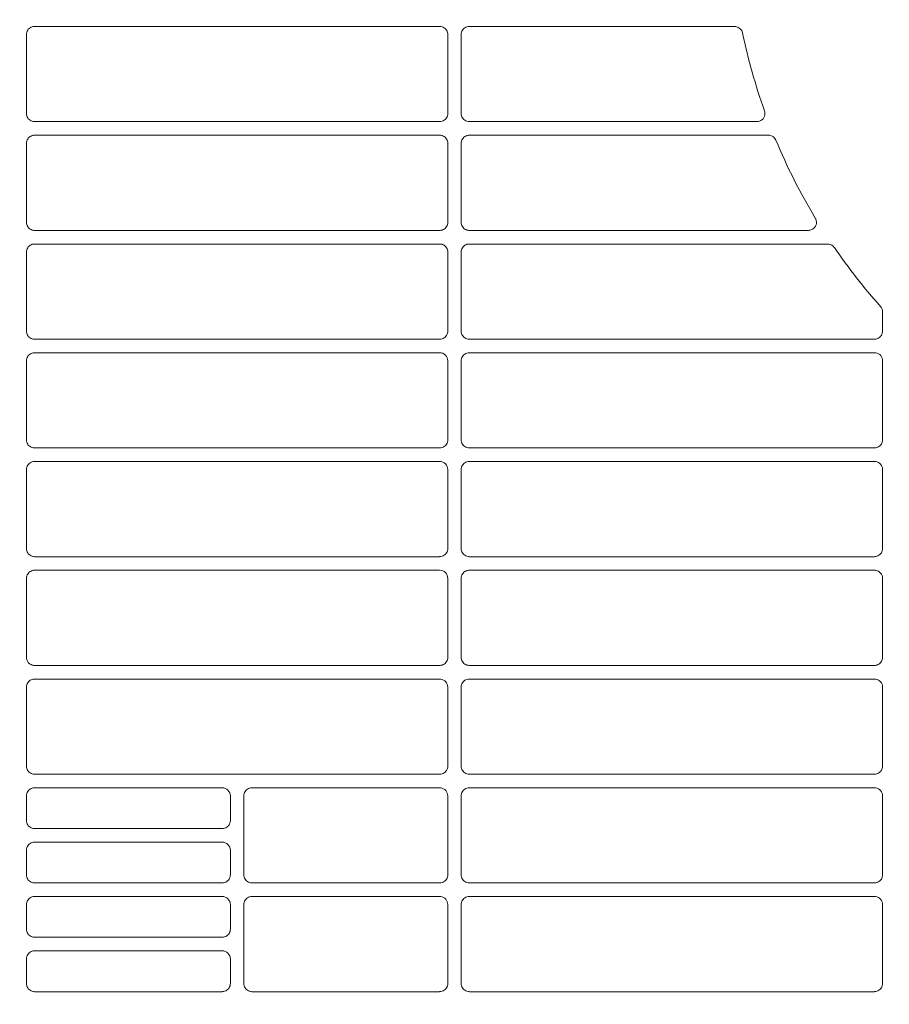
# Model space of a CAD drawing. Header units: millimetres. Extents: x -3034 to 546681, y -100001 to 133386.
# Tile 130 of 173: x 101760 to 101920, y -18222 to -18041. Entities that reach past the tile are written whole.
import ezdxf

# ---------------------------------------------------------------- set-up
doc = ezdxf.new("R2010")
doc.units = ezdxf.units.MM
doc.linetypes.add('ACAD_ISO03W100', pattern=[150, 60, -90])
doc.layers.get('Defpoints').update_dxf_attribs({"color": 252})
for name, color, linetype in [('___INST__AR_podstawy', 3, 'Continuous'), ('DETAIL', 5, 'Continuous'), ('ELEK CIENKIE', 80, 'Continuous'), ('ELEK ODGROMÓWKA', 214, 'Continuous')]:
    doc.layers.add(name, color=color, linetype=linetype)
doc.layers.add('I_WYMIARY', color=6, linetype='Continuous', lineweight=18)
doc.styles.add('DETALE1_100', font='arial.ttf', dxfattribs={"width": 0.6, "height": 200})
doc.dimstyles.new('Detale 1_100', dxfattribs={"dimscale": 0.12, "dimtxt": 250, "dimasz": 20, "dimexe": 50, "dimexo": 0, "dimgap": 30, "dimtad": 1, "dimdec": 1, "dimlfac": 0.1, "dimzin": 9, "dimdsep": 46, "dimtxsty": 'DETALE1_100', "dimblk1": 'DIM_KRESKA_', "dimblk2": 'DIM_KRESKA_', "dimsah": 1, "dimcen": 0, "dimse1": 1, "dimse2": 1, "dimclrd": 256, "dimclre": 256, "dimclrt": 256, "dimadec": 0, "dimazin": 0, "dimtfac": 0.01, "dimtdec": 1, "dimtix": 1, "dimtofl": 0, "dimtmove": 0, "dimatfit": 3, "dimfxl": 1, "dimtolj": 1, "dimtzin": 12, "dimlwd": -1, "dimarcsym": 0})

# ---------------------------------------------------------------- blocks, each defined once
blk = doc.blocks.new('iglice')
at = {"layer": 'ELEK CIENKIE', "color": 80, "linetype": 'ACAD_ISO03W100', "ltscale": 3}
blk.add_circle((-5706.4, 7322.5), 4350, dxfattribs=at)
blk = doc.blocks.new('wentDACH')
at = {"layer": 'DETAIL', "color": 8, "linetype": 'Continuous', "lineweight": 9}
for p, q in [((-84273.47, 25357.56), (-84273.42, 25357.77)), ((-84273.42, 25357.77), (-84273.35, 25357.97)), ((-84273.35, 25357.97), (-84273.25, 25358.15)), ((-84273.25, 25358.15), (-84273.13, 25358.32)), ((-84273.13, 25358.32), (-84272.98, 25358.47)), ((-84272.98, 25358.47), (-84272.81, 25358.6)), ((-84272.81, 25358.6), (-84272.62, 25358.7)), ((-84272.62, 25358.7), (-84272.43, 25358.78)), ((-84272.43, 25358.78), (-84272.22, 25358.82)), ((-84197.45, 25358.84), (-84271.99, 25358.84)), ((-84197.22, 25358.82), (-84197.01, 25358.78)), ((-84197.01, 25358.78), (-84196.82, 25358.7)), ((-84196.82, 25358.7), (-84196.63, 25358.6)), ((-84196.63, 25358.6), (-84196.46, 25358.47)), ((-84196.46, 25358.47), (-84196.32, 25358.32)), ((-84196.32, 25358.32), (-84196.19, 25358.15)), ((-84196.19, 25358.15), (-84196.09, 25357.96)), ((-84196.09, 25357.96), (-84196.02, 25357.76)), ((-84196.02, 25357.76), (-84195.97, 25357.56)), ((-84193.47, 25357.56), (-84193.42, 25357.77)), ((-84193.42, 25357.77), (-84193.35, 25357.97)), ((-84193.35, 25357.97), (-84193.25, 25358.15)), ((-84193.25, 25358.15), (-84193.13, 25358.32)), ((-84193.13, 25358.32), (-84192.98, 25358.47)), ((-84192.98, 25358.47), (-84192.81, 25358.6)), ((-84192.81, 25358.6), (-84192.63, 25358.7)), ((-84192.63, 25358.7), (-84192.43, 25358.78)), ((-84192.43, 25358.78), (-84192.22, 25358.82)), ((-84143.19, 25358.84), (-84191.99, 25358.84)), ((-84273.48, 25357.35), (-84273.47, 25357.56)), ((-84273.48, 25357.35), (-84273.48, 25342.83)), ((-84195.97, 25357.56), (-84195.96, 25357.35)), ((-84195.96, 25342.84), (-84195.96, 25357.35)), ((-84193.48, 25357.35), (-84193.47, 25357.56)), ((-84193.48, 25357.35), (-84193.48, 25342.83)), ((-84137.69, 25343.35), (-84137.62, 25343.1)), ((-84273.47, 25342.62), (-84273.48, 25342.83)), ((-84273.42, 25342.42), (-84273.47, 25342.62)), ((-84273.35, 25342.22), (-84273.42, 25342.42)), ((-84273.25, 25342.03), (-84273.35, 25342.22)), ((-84273.13, 25341.86), (-84273.25, 25342.03)), ((-84272.98, 25341.71), (-84273.13, 25341.86)), ((-84272.81, 25341.59), (-84272.98, 25341.71)), ((-84272.63, 25341.48), (-84272.81, 25341.59)), ((-84272.43, 25341.41), (-84272.63, 25341.48)), ((-84272.22, 25341.36), (-84272.43, 25341.41)), ((-84197.01, 25341.41), (-84197.22, 25341.36)), ((-84196.82, 25341.49), (-84197.01, 25341.41)), ((-84196.63, 25341.59), (-84196.82, 25341.49)), ((-84196.46, 25341.72), (-84196.63, 25341.59)), ((-84196.32, 25341.87), (-84196.46, 25341.72)), ((-84196.19, 25342.04), (-84196.32, 25341.87)), ((-84196.09, 25342.23), (-84196.19, 25342.04)), ((-84196.02, 25342.42), (-84196.09, 25342.23)), ((-84195.97, 25342.63), (-84196.02, 25342.42)), ((-84195.96, 25342.84), (-84195.97, 25342.63)), ((-84193.47, 25342.62), (-84193.48, 25342.83)), ((-84193.43, 25342.42), (-84193.47, 25342.62)), ((-84193.35, 25342.22), (-84193.43, 25342.42)), ((-84193.25, 25342.03), (-84193.35, 25342.22)), ((-84193.13, 25341.86), (-84193.25, 25342.03)), ((-84192.98, 25341.71), (-84193.13, 25341.86)), ((-84192.81, 25341.59), (-84192.98, 25341.71)), ((-84192.63, 25341.48), (-84192.81, 25341.59)), ((-84192.43, 25341.41), (-84192.63, 25341.48)), ((-84192.23, 25341.36), (-84192.43, 25341.41)), ((-84138.6, 25341.43), (-84138.86, 25341.36)), ((-84138.36, 25341.53), (-84138.6, 25341.43)), ((-84138.15, 25341.68), (-84138.36, 25341.53)), ((-84137.96, 25341.87), (-84138.15, 25341.68)), ((-84137.81, 25342.08), (-84137.96, 25341.87)), ((-84137.7, 25342.32), (-84137.81, 25342.08)), ((-84137.63, 25342.57), (-84137.7, 25342.32)), ((-84137.6, 25342.83), (-84137.63, 25342.57)), ((-84137.62, 25343.1), (-84137.6, 25342.83)), ((-84271.99, 25341.34), (-84197.45, 25341.34)), ((-84191.99, 25341.34), (-84139.1, 25341.34)), ((-84273.47, 25337.56), (-84273.42, 25337.77)), ((-84273.42, 25337.77), (-84273.35, 25337.97)), ((-84273.35, 25337.97), (-84273.25, 25338.15)), ((-84273.25, 25338.15), (-84273.13, 25338.32)), ((-84273.13, 25338.32), (-84272.98, 25338.47)), ((-84272.98, 25338.47), (-84272.81, 25338.6)), ((-84272.81, 25338.6), (-84272.62, 25338.7)), ((-84272.62, 25338.7), (-84272.43, 25338.78)), ((-84272.43, 25338.78), (-84272.22, 25338.83)), ((-84197.45, 25338.84), (-84271.99, 25338.84)), ((-84197.22, 25338.83), (-84197.02, 25338.78)), ((-84197.02, 25338.78), (-84196.82, 25338.7)), ((-84196.82, 25338.7), (-84196.63, 25338.6)), ((-84196.63, 25338.6), (-84196.46, 25338.47)), ((-84196.46, 25338.47), (-84196.32, 25338.32)), ((-84196.32, 25338.32), (-84196.19, 25338.15)), ((-84196.19, 25338.15), (-84196.09, 25337.96)), ((-84196.09, 25337.96), (-84196.02, 25337.76)), ((-84196.02, 25337.76), (-84195.97, 25337.56)), ((-84193.47, 25337.56), (-84193.42, 25337.77)), ((-84193.42, 25337.77), (-84193.35, 25337.97)), ((-84193.35, 25337.97), (-84193.25, 25338.15)), ((-84193.25, 25338.15), (-84193.13, 25338.32)), ((-84193.13, 25338.32), (-84192.98, 25338.47)), ((-84192.98, 25338.47), (-84192.81, 25338.6)), ((-84192.81, 25338.6), (-84192.63, 25338.7)), ((-84192.63, 25338.7), (-84192.43, 25338.78)), ((-84192.43, 25338.78), (-84192.22, 25338.83)), ((-84136.97, 25338.84), (-84191.99, 25338.84)), ((-84273.48, 25337.35), (-84273.47, 25337.56)), ((-84273.48, 25337.35), (-84273.48, 25322.83)), ((-84195.97, 25337.56), (-84195.96, 25337.35)), ((-84195.96, 25322.84), (-84195.96, 25337.35)), ((-84193.48, 25337.35), (-84193.47, 25337.56)), ((-84193.48, 25337.35), (-84193.48, 25322.83)), ((-84128.23, 25323.4), (-84128.15, 25323.15)), ((-84273.47, 25322.62), (-84273.48, 25322.83)), ((-84273.42, 25322.42), (-84273.47, 25322.62)), ((-84273.35, 25322.22), (-84273.42, 25322.42)), ((-84273.25, 25322.03), (-84273.35, 25322.22)), ((-84273.13, 25321.86), (-84273.25, 25322.03)), ((-84272.98, 25321.71), (-84273.13, 25321.86)), ((-84272.81, 25321.59), (-84272.98, 25321.71)), ((-84272.63, 25321.48), (-84272.81, 25321.59)), ((-84272.43, 25321.41), (-84272.63, 25321.48)), ((-84196.82, 25321.49), (-84197.01, 25321.41)), ((-84196.63, 25321.59), (-84196.82, 25321.49)), ((-84196.46, 25321.72), (-84196.63, 25321.59)), ((-84196.32, 25321.87), (-84196.46, 25321.72)), ((-84196.19, 25322.04), (-84196.32, 25321.87)), ((-84196.09, 25322.23), (-84196.19, 25322.04)), ((-84196.02, 25322.42), (-84196.09, 25322.23)), ((-84195.97, 25322.63), (-84196.02, 25322.42)), ((-84195.96, 25322.84), (-84195.97, 25322.63)), ((-84193.47, 25322.62), (-84193.48, 25322.83)), ((-84193.43, 25322.42), (-84193.47, 25322.62)), ((-84193.35, 25322.22), (-84193.43, 25322.42)), ((-84193.25, 25322.03), (-84193.35, 25322.22)), ((-84193.13, 25321.86), (-84193.25, 25322.03)), ((-84192.98, 25321.72), (-84193.13, 25321.86)), ((-84192.81, 25321.59), (-84192.98, 25321.72)), ((-84192.63, 25321.48), (-84192.81, 25321.59)), ((-84192.43, 25321.41), (-84192.63, 25321.48)), ((-84128.86, 25321.54), (-84129.11, 25321.43)), ((-84128.64, 25321.7), (-84128.86, 25321.54)), ((-84128.46, 25321.89), (-84128.64, 25321.7)), ((-84128.31, 25322.11), (-84128.46, 25321.89)), ((-84128.2, 25322.35), (-84128.31, 25322.11)), ((-84128.13, 25322.61), (-84128.2, 25322.35)), ((-84128.15, 25323.15), (-84128.12, 25322.88)), ((-84128.12, 25322.88), (-84128.13, 25322.61)), ((-84272.23, 25321.36), (-84272.43, 25321.41)), ((-84271.99, 25321.34), (-84197.45, 25321.34)), ((-84197.01, 25321.41), (-84197.22, 25321.36)), ((-84192.23, 25321.36), (-84192.43, 25321.41)), ((-84191.99, 25321.34), (-84129.61, 25321.34)), ((-84129.11, 25321.43), (-84129.37, 25321.36)), ((-84273.42, 25317.77), (-84273.35, 25317.97)), ((-84273.35, 25317.97), (-84273.25, 25318.15)), ((-84273.25, 25318.15), (-84273.13, 25318.32)), ((-84273.13, 25318.32), (-84272.98, 25318.47)), ((-84272.98, 25318.47), (-84272.81, 25318.6)), ((-84272.81, 25318.6), (-84272.62, 25318.7)), ((-84272.62, 25318.7), (-84272.43, 25318.78)), ((-84272.43, 25318.78), (-84272.22, 25318.83)), ((-84197.45, 25318.84), (-84271.99, 25318.84)), ((-84197.22, 25318.83), (-84197.02, 25318.78)), ((-84197.02, 25318.78), (-84196.82, 25318.7)), ((-84196.82, 25318.7), (-84196.63, 25318.6)), ((-84196.63, 25318.6), (-84196.46, 25318.47)), ((-84196.46, 25318.47), (-84196.32, 25318.32)), ((-84196.32, 25318.32), (-84196.19, 25318.15)), ((-84196.19, 25318.15), (-84196.09, 25317.96)), ((-84196.09, 25317.96), (-84196.02, 25317.76)), ((-84193.42, 25317.77), (-84193.35, 25317.97)), ((-84193.35, 25317.97), (-84193.25, 25318.15)), ((-84193.25, 25318.15), (-84193.13, 25318.32)), ((-84193.13, 25318.32), (-84192.98, 25318.47)), ((-84192.98, 25318.47), (-84192.81, 25318.6)), ((-84192.81, 25318.6), (-84192.63, 25318.7)), ((-84192.63, 25318.7), (-84192.43, 25318.78)), ((-84192.43, 25318.78), (-84192.22, 25318.83)), ((-84126.07, 25318.84), (-84191.99, 25318.84)), ((-84124.82, 25318.17), (-84124.84, 25318.19)), ((-84273.48, 25317.35), (-84273.47, 25317.56)), ((-84273.48, 25317.35), (-84273.48, 25302.83)), ((-84273.47, 25317.56), (-84273.42, 25317.77)), ((-84196.02, 25317.76), (-84195.97, 25317.56)), ((-84195.97, 25317.56), (-84195.96, 25317.35)), ((-84195.96, 25302.84), (-84195.96, 25317.35)), ((-84193.48, 25317.35), (-84193.47, 25317.56)), ((-84193.48, 25317.35), (-84193.48, 25302.83)), ((-84193.47, 25317.56), (-84193.42, 25317.77)), ((-84115.96, 25302.84), (-84115.96, 25306.35)), ((-84273.47, 25302.62), (-84273.48, 25302.83)), ((-84273.42, 25302.42), (-84273.47, 25302.62)), ((-84273.35, 25302.22), (-84273.42, 25302.42)), ((-84273.25, 25302.03), (-84273.35, 25302.22)), ((-84273.13, 25301.86), (-84273.25, 25302.03)), ((-84272.98, 25301.71), (-84273.13, 25301.86)), ((-84272.81, 25301.59), (-84272.98, 25301.71)), ((-84272.63, 25301.48), (-84272.81, 25301.59)), ((-84196.63, 25301.59), (-84196.82, 25301.49)), ((-84196.46, 25301.72), (-84196.63, 25301.59)), ((-84196.31, 25301.87), (-84196.46, 25301.72)), ((-84196.19, 25302.04), (-84196.31, 25301.87)), ((-84196.09, 25302.23), (-84196.19, 25302.04)), ((-84196.02, 25302.42), (-84196.09, 25302.23)), ((-84195.97, 25302.63), (-84196.02, 25302.42)), ((-84195.96, 25302.84), (-84195.97, 25302.63)), ((-84193.47, 25302.62), (-84193.48, 25302.83)), ((-84193.43, 25302.42), (-84193.47, 25302.62)), ((-84193.35, 25302.22), (-84193.43, 25302.42)), ((-84193.25, 25302.03), (-84193.35, 25302.22)), ((-84193.13, 25301.87), (-84193.25, 25302.03)), ((-84192.98, 25301.72), (-84193.13, 25301.87)), ((-84192.81, 25301.59), (-84192.98, 25301.72)), ((-84192.63, 25301.48), (-84192.81, 25301.59)), ((-84116.63, 25301.59), (-84116.82, 25301.49)), ((-84116.46, 25301.72), (-84116.63, 25301.59)), ((-84116.32, 25301.87), (-84116.46, 25301.72)), ((-84116.19, 25302.04), (-84116.32, 25301.87)), ((-84116.09, 25302.22), (-84116.19, 25302.04)), ((-84116.02, 25302.42), (-84116.09, 25302.22)), ((-84115.97, 25302.63), (-84116.02, 25302.42)), ((-84115.96, 25302.84), (-84115.97, 25302.63)), ((-84272.43, 25301.41), (-84272.63, 25301.48)), ((-84272.23, 25301.36), (-84272.43, 25301.41)), ((-84271.99, 25301.34), (-84197.45, 25301.34)), ((-84197.01, 25301.41), (-84197.22, 25301.36)), ((-84196.82, 25301.49), (-84197.01, 25301.41)), ((-84192.43, 25301.41), (-84192.63, 25301.48)), ((-84192.23, 25301.36), (-84192.43, 25301.41)), ((-84191.99, 25301.34), (-84117.45, 25301.34)), ((-84117.01, 25301.41), (-84117.22, 25301.36)), ((-84116.82, 25301.49), (-84117.01, 25301.41)), ((-84273.42, 25297.77), (-84273.35, 25297.97)), ((-84273.35, 25297.97), (-84273.25, 25298.15)), ((-84273.25, 25298.15), (-84273.13, 25298.32)), ((-84273.13, 25298.32), (-84272.98, 25298.47)), ((-84272.98, 25298.47), (-84272.81, 25298.6)), ((-84272.81, 25298.6), (-84272.62, 25298.7)), ((-84272.62, 25298.7), (-84272.43, 25298.78)), ((-84272.43, 25298.78), (-84272.22, 25298.83)), ((-84197.45, 25298.84), (-84271.99, 25298.84)), ((-84193.42, 25297.77), (-84193.35, 25297.97)), ((-84193.35, 25297.97), (-84193.25, 25298.15)), ((-84193.25, 25298.15), (-84193.13, 25298.32)), ((-84193.13, 25298.32), (-84192.98, 25298.47)), ((-84192.98, 25298.47), (-84192.81, 25298.6)), ((-84192.81, 25298.6), (-84192.62, 25298.7)), ((-84192.62, 25298.7), (-84192.43, 25298.78)), ((-84192.43, 25298.78), (-84192.22, 25298.83)), ((-84117.46, 25298.84), (-84191.99, 25298.84)), ((-84273.48, 25297.35), (-84273.47, 25297.56)), ((-84273.48, 25297.35), (-84273.48, 25282.83)), ((-84273.47, 25297.56), (-84273.42, 25297.77)), ((-84195.96, 25282.84), (-84195.96, 25297.35)), ((-84193.48, 25297.35), (-84193.47, 25297.56)), ((-84193.48, 25297.35), (-84193.48, 25282.83)), ((-84193.47, 25297.56), (-84193.42, 25297.77)), ((-84115.96, 25282.84), (-84115.96, 25297.35)), ((-84273.47, 25282.62), (-84273.48, 25282.83)), ((-84273.42, 25282.42), (-84273.47, 25282.62)), ((-84273.35, 25282.22), (-84273.42, 25282.42)), ((-84273.25, 25282.03), (-84273.35, 25282.22)), ((-84273.13, 25281.86), (-84273.25, 25282.03)), ((-84272.98, 25281.72), (-84273.13, 25281.86)), ((-84272.81, 25281.59), (-84272.98, 25281.72)), ((-84196.46, 25281.72), (-84196.63, 25281.59)), ((-84196.31, 25281.87), (-84196.46, 25281.72)), ((-84196.19, 25282.04), (-84196.31, 25281.87)), ((-84196.09, 25282.23), (-84196.19, 25282.04)), ((-84196.02, 25282.42), (-84196.09, 25282.23)), ((-84195.97, 25282.63), (-84196.02, 25282.42)), ((-84195.96, 25282.84), (-84195.97, 25282.63)), ((-84193.47, 25282.62), (-84193.48, 25282.83)), ((-84193.43, 25282.42), (-84193.47, 25282.62)), ((-84193.35, 25282.22), (-84193.43, 25282.42)), ((-84193.25, 25282.03), (-84193.35, 25282.22)), ((-84193.13, 25281.87), (-84193.25, 25282.03)), ((-84192.98, 25281.72), (-84193.13, 25281.87)), ((-84192.81, 25281.59), (-84192.98, 25281.72)), ((-84116.46, 25281.72), (-84116.63, 25281.59)), ((-84116.32, 25281.87), (-84116.46, 25281.72)), ((-84116.19, 25282.04), (-84116.32, 25281.87)), ((-84116.09, 25282.23), (-84116.19, 25282.04)), ((-84116.02, 25282.42), (-84116.09, 25282.23)), ((-84115.97, 25282.63), (-84116.02, 25282.42)), ((-84115.96, 25282.84), (-84115.97, 25282.63)), ((-84272.63, 25281.49), (-84272.81, 25281.59)), ((-84272.43, 25281.41), (-84272.63, 25281.49)), ((-84272.23, 25281.36), (-84272.43, 25281.41)), ((-84271.99, 25281.34), (-84197.45, 25281.34)), ((-84197.01, 25281.41), (-84197.22, 25281.36)), ((-84196.81, 25281.49), (-84197.01, 25281.41)), ((-84196.63, 25281.59), (-84196.81, 25281.49)), ((-84192.63, 25281.49), (-84192.81, 25281.59)), ((-84192.43, 25281.41), (-84192.63, 25281.49)), ((-84192.23, 25281.36), (-84192.43, 25281.41)), ((-84191.99, 25281.34), (-84117.45, 25281.34)), ((-84117.01, 25281.41), (-84117.22, 25281.36)), ((-84116.82, 25281.49), (-84117.01, 25281.41)), ((-84116.63, 25281.59), (-84116.82, 25281.49)), ((-84273.35, 25277.97), (-84273.25, 25278.15)), ((-84273.25, 25278.15), (-84273.12, 25278.32)), ((-84273.12, 25278.32), (-84272.98, 25278.47)), ((-84272.98, 25278.47), (-84272.81, 25278.6)), ((-84272.81, 25278.6), (-84272.62, 25278.7)), ((-84272.62, 25278.7), (-84272.43, 25278.78)), ((-84272.43, 25278.78), (-84272.22, 25278.83)), ((-84197.46, 25278.84), (-84271.99, 25278.84)), ((-84193.35, 25277.97), (-84193.25, 25278.15)), ((-84193.25, 25278.15), (-84193.13, 25278.32)), ((-84193.13, 25278.32), (-84192.98, 25278.47)), ((-84192.98, 25278.47), (-84192.81, 25278.6)), ((-84192.81, 25278.6), (-84192.62, 25278.7)), ((-84192.62, 25278.7), (-84192.43, 25278.78)), ((-84192.43, 25278.78), (-84192.22, 25278.83)), ((-84117.46, 25278.84), (-84191.99, 25278.84)), ((-84273.48, 25277.35), (-84273.47, 25277.56)), ((-84273.48, 25277.35), (-84273.48, 25262.83)), ((-84273.47, 25277.56), (-84273.42, 25277.77)), ((-84273.42, 25277.77), (-84273.35, 25277.97)), ((-84195.96, 25262.84), (-84195.96, 25277.35)), ((-84193.48, 25277.35), (-84193.47, 25277.56)), ((-84193.48, 25277.35), (-84193.48, 25262.83)), ((-84193.47, 25277.56), (-84193.42, 25277.77)), ((-84193.42, 25277.77), (-84193.35, 25277.97)), ((-84115.96, 25262.84), (-84115.96, 25277.35)), ((-84273.47, 25262.62), (-84273.48, 25262.83)), ((-84273.42, 25262.42), (-84273.47, 25262.62)), ((-84273.35, 25262.22), (-84273.42, 25262.42)), ((-84273.25, 25262.03), (-84273.35, 25262.22)), ((-84273.13, 25261.87), (-84273.25, 25262.03)), ((-84272.98, 25261.72), (-84273.13, 25261.87)), ((-84272.81, 25261.59), (-84272.98, 25261.72)), ((-84196.46, 25261.72), (-84196.63, 25261.59)), ((-84196.31, 25261.87), (-84196.46, 25261.72)), ((-84196.19, 25262.04), (-84196.31, 25261.87)), ((-84196.09, 25262.23), (-84196.19, 25262.04)), ((-84196.02, 25262.42), (-84196.09, 25262.23)), ((-84195.97, 25262.63), (-84196.02, 25262.42)), ((-84195.96, 25262.84), (-84195.97, 25262.63)), ((-84193.47, 25262.62), (-84193.48, 25262.83)), ((-84193.43, 25262.42), (-84193.47, 25262.62)), ((-84193.35, 25262.22), (-84193.43, 25262.42)), ((-84193.25, 25262.04), (-84193.35, 25262.22)), ((-84193.13, 25261.87), (-84193.25, 25262.04)), ((-84192.98, 25261.72), (-84193.13, 25261.87)), ((-84192.81, 25261.59), (-84192.98, 25261.72)), ((-84116.46, 25261.72), (-84116.63, 25261.59)), ((-84116.32, 25261.87), (-84116.46, 25261.72)), ((-84116.19, 25262.04), (-84116.32, 25261.87)), ((-84116.09, 25262.23), (-84116.19, 25262.04)), ((-84116.02, 25262.42), (-84116.09, 25262.23)), ((-84115.97, 25262.63), (-84116.02, 25262.42)), ((-84115.96, 25262.84), (-84115.97, 25262.63)), ((-84272.63, 25261.49), (-84272.81, 25261.59)), ((-84272.43, 25261.41), (-84272.63, 25261.49)), ((-84272.23, 25261.36), (-84272.43, 25261.41)), ((-84271.99, 25261.34), (-84197.45, 25261.34)), ((-84197.01, 25261.41), (-84197.22, 25261.36)), ((-84196.81, 25261.49), (-84197.01, 25261.41)), ((-84196.63, 25261.59), (-84196.81, 25261.49)), ((-84192.63, 25261.49), (-84192.81, 25261.59)), ((-84192.43, 25261.41), (-84192.63, 25261.49)), ((-84192.23, 25261.36), (-84192.43, 25261.41)), ((-84191.99, 25261.34), (-84117.45, 25261.34)), ((-84117.01, 25261.41), (-84117.22, 25261.36)), ((-84116.82, 25261.49), (-84117.01, 25261.41)), ((-84116.63, 25261.59), (-84116.82, 25261.49)), ((-84273.35, 25257.97), (-84273.25, 25258.15)), ((-84273.25, 25258.15), (-84273.12, 25258.32)), ((-84273.12, 25258.32), (-84272.98, 25258.47)), ((-84272.98, 25258.47), (-84272.81, 25258.6)), ((-84272.81, 25258.6), (-84272.62, 25258.7)), ((-84272.62, 25258.7), (-84272.43, 25258.78)), ((-84272.43, 25258.78), (-84272.22, 25258.83)), ((-84197.46, 25258.84), (-84271.99, 25258.84)), ((-84193.35, 25257.97), (-84193.25, 25258.15)), ((-84193.25, 25258.15), (-84193.13, 25258.32)), ((-84193.13, 25258.32), (-84192.98, 25258.47)), ((-84192.98, 25258.47), (-84192.81, 25258.6)), ((-84192.81, 25258.6), (-84192.62, 25258.7)), ((-84192.62, 25258.7), (-84192.43, 25258.78)), ((-84192.43, 25258.78), (-84192.22, 25258.83)), ((-84117.46, 25258.84), (-84191.99, 25258.84)), ((-84273.48, 25257.35), (-84273.47, 25257.56)), ((-84273.48, 25257.35), (-84273.48, 25242.83)), ((-84273.47, 25257.56), (-84273.42, 25257.77)), ((-84273.42, 25257.77), (-84273.35, 25257.97)), ((-84195.96, 25242.84), (-84195.96, 25257.35)), ((-84193.48, 25257.35), (-84193.47, 25257.56)), ((-84193.48, 25257.35), (-84193.48, 25242.83)), ((-84193.47, 25257.56), (-84193.42, 25257.77)), ((-84193.42, 25257.77), (-84193.35, 25257.97)), ((-84115.96, 25242.84), (-84115.96, 25257.35)), ((-84273.47, 25242.62), (-84273.48, 25242.83)), ((-84273.42, 25242.42), (-84273.47, 25242.62)), ((-84273.35, 25242.22), (-84273.42, 25242.42)), ((-84273.25, 25242.03), (-84273.35, 25242.22)), ((-84273.13, 25241.87), (-84273.25, 25242.03)), ((-84272.98, 25241.72), (-84273.13, 25241.87)), ((-84196.31, 25241.87), (-84196.46, 25241.72)), ((-84196.19, 25242.04), (-84196.31, 25241.87)), ((-84196.09, 25242.23), (-84196.19, 25242.04)), ((-84196.02, 25242.43), (-84196.09, 25242.23)), ((-84195.97, 25242.63), (-84196.02, 25242.43)), ((-84195.96, 25242.84), (-84195.97, 25242.63)), ((-84193.47, 25242.63), (-84193.48, 25242.83)), ((-84193.43, 25242.42), (-84193.47, 25242.63)), ((-84193.35, 25242.22), (-84193.43, 25242.42)), ((-84193.25, 25242.04), (-84193.35, 25242.22)), ((-84193.13, 25241.87), (-84193.25, 25242.04)), ((-84192.98, 25241.72), (-84193.13, 25241.87)), ((-84116.32, 25241.87), (-84116.46, 25241.72)), ((-84116.19, 25242.04), (-84116.32, 25241.87)), ((-84116.09, 25242.23), (-84116.19, 25242.04)), ((-84116.02, 25242.42), (-84116.09, 25242.23)), ((-84115.97, 25242.63), (-84116.02, 25242.42)), ((-84115.96, 25242.84), (-84115.97, 25242.63)), ((-84272.81, 25241.59), (-84272.98, 25241.72)), ((-84272.63, 25241.49), (-84272.81, 25241.59)), ((-84272.43, 25241.41), (-84272.63, 25241.49)), ((-84272.23, 25241.36), (-84272.43, 25241.41)), ((-84271.99, 25241.34), (-84197.45, 25241.34)), ((-84197.01, 25241.41), (-84197.22, 25241.36)), ((-84196.81, 25241.49), (-84197.01, 25241.41)), ((-84196.63, 25241.59), (-84196.81, 25241.49)), ((-84196.46, 25241.72), (-84196.63, 25241.59)), ((-84192.81, 25241.59), (-84192.98, 25241.72)), ((-84192.63, 25241.49), (-84192.81, 25241.59)), ((-84192.43, 25241.41), (-84192.63, 25241.49)), ((-84192.23, 25241.36), (-84192.43, 25241.41)), ((-84191.99, 25241.34), (-84117.45, 25241.34)), ((-84117.01, 25241.41), (-84117.22, 25241.36)), ((-84116.82, 25241.49), (-84117.01, 25241.41)), ((-84116.63, 25241.59), (-84116.82, 25241.49)), ((-84116.46, 25241.72), (-84116.63, 25241.59)), ((-84273.25, 25238.15), (-84273.12, 25238.32)), ((-84273.12, 25238.32), (-84272.98, 25238.47)), ((-84272.98, 25238.47), (-84272.81, 25238.6)), ((-84272.81, 25238.6), (-84272.62, 25238.7)), ((-84272.62, 25238.7), (-84272.43, 25238.78)), ((-84272.43, 25238.78), (-84272.22, 25238.83)), ((-84197.46, 25238.84), (-84271.99, 25238.84)), ((-84193.25, 25238.15), (-84193.13, 25238.32)), ((-84193.13, 25238.32), (-84192.98, 25238.47)), ((-84192.98, 25238.47), (-84192.81, 25238.6)), ((-84192.81, 25238.6), (-84192.62, 25238.7)), ((-84192.62, 25238.7), (-84192.43, 25238.78)), ((-84192.43, 25238.78), (-84192.22, 25238.83)), ((-84117.46, 25238.84), (-84191.99, 25238.84)), ((-84273.48, 25237.36), (-84273.47, 25237.57)), ((-84273.48, 25237.36), (-84273.48, 25222.83)), ((-84273.47, 25237.57), (-84273.42, 25237.77)), ((-84273.42, 25237.77), (-84273.35, 25237.97)), ((-84273.35, 25237.97), (-84273.25, 25238.15)), ((-84195.96, 25222.84), (-84195.96, 25237.35)), ((-84193.48, 25237.35), (-84193.47, 25237.56)), ((-84193.48, 25237.35), (-84193.48, 25222.84)), ((-84193.47, 25237.56), (-84193.42, 25237.77)), ((-84193.42, 25237.77), (-84193.35, 25237.97)), ((-84193.35, 25237.97), (-84193.25, 25238.15)), ((-84115.96, 25222.84), (-84115.96, 25237.35)), ((-84273.47, 25222.62), (-84273.48, 25222.83)), ((-84273.42, 25222.42), (-84273.47, 25222.62)), ((-84273.35, 25222.22), (-84273.42, 25222.42)), ((-84273.25, 25222.03), (-84273.35, 25222.22)), ((-84273.13, 25221.87), (-84273.25, 25222.03)), ((-84196.31, 25221.87), (-84196.46, 25221.72)), ((-84196.19, 25222.04), (-84196.31, 25221.87)), ((-84196.09, 25222.23), (-84196.19, 25222.04)), ((-84196.02, 25222.43), (-84196.09, 25222.23)), ((-84195.97, 25222.63), (-84196.02, 25222.43)), ((-84195.96, 25222.84), (-84195.97, 25222.63)), ((-84193.47, 25222.63), (-84193.48, 25222.84)), ((-84193.43, 25222.42), (-84193.47, 25222.63)), ((-84193.35, 25222.22), (-84193.43, 25222.42)), ((-84193.25, 25222.04), (-84193.35, 25222.22)), ((-84193.13, 25221.87), (-84193.25, 25222.04)), ((-84116.32, 25221.87), (-84116.46, 25221.72)), ((-84116.19, 25222.04), (-84116.32, 25221.87)), ((-84116.09, 25222.23), (-84116.19, 25222.04)), ((-84116.02, 25222.42), (-84116.09, 25222.23)), ((-84115.97, 25222.63), (-84116.02, 25222.42)), ((-84115.96, 25222.84), (-84115.97, 25222.63)), ((-84272.98, 25221.72), (-84273.13, 25221.87)), ((-84272.81, 25221.59), (-84272.98, 25221.72)), ((-84272.63, 25221.49), (-84272.81, 25221.59)), ((-84272.43, 25221.41), (-84272.63, 25221.49)), ((-84272.23, 25221.36), (-84272.43, 25221.41)), ((-84271.99, 25221.34), (-84197.45, 25221.34)), ((-84197.01, 25221.41), (-84197.22, 25221.36)), ((-84196.81, 25221.49), (-84197.01, 25221.41)), ((-84196.63, 25221.59), (-84196.81, 25221.49)), ((-84196.46, 25221.72), (-84196.63, 25221.59)), ((-84192.98, 25221.72), (-84193.13, 25221.87)), ((-84192.81, 25221.59), (-84192.98, 25221.72)), ((-84192.63, 25221.49), (-84192.81, 25221.59)), ((-84192.43, 25221.41), (-84192.63, 25221.49)), ((-84192.23, 25221.36), (-84192.43, 25221.41)), ((-84191.99, 25221.34), (-84117.45, 25221.34)), ((-84117.01, 25221.41), (-84117.22, 25221.36)), ((-84116.82, 25221.49), (-84117.01, 25221.41)), ((-84116.63, 25221.59), (-84116.82, 25221.49)), ((-84116.46, 25221.72), (-84116.63, 25221.59)), ((-84273.25, 25218.16), (-84273.12, 25218.32)), ((-84273.12, 25218.32), (-84272.98, 25218.47)), ((-84272.98, 25218.47), (-84272.81, 25218.6)), ((-84272.81, 25218.6), (-84272.62, 25218.7)), ((-84272.62, 25218.7), (-84272.43, 25218.78)), ((-84272.43, 25218.78), (-84272.22, 25218.83)), ((-84237.46, 25218.84), (-84271.99, 25218.84)), ((-84233.25, 25218.15), (-84233.12, 25218.32)), ((-84233.12, 25218.32), (-84232.98, 25218.47)), ((-84232.98, 25218.47), (-84232.81, 25218.6)), ((-84232.81, 25218.6), (-84232.62, 25218.7)), ((-84232.62, 25218.7), (-84232.43, 25218.78)), ((-84232.43, 25218.78), (-84232.22, 25218.83)), ((-84197.46, 25218.84), (-84231.99, 25218.84)), ((-84193.25, 25218.15), (-84193.13, 25218.32)), ((-84193.13, 25218.32), (-84192.98, 25218.47)), ((-84192.98, 25218.47), (-84192.81, 25218.6)), ((-84192.81, 25218.6), (-84192.62, 25218.7)), ((-84192.62, 25218.7), (-84192.43, 25218.78)), ((-84192.43, 25218.78), (-84192.22, 25218.83)), ((-84117.46, 25218.84), (-84191.99, 25218.84)), ((-84273.48, 25217.36), (-84273.47, 25217.57)), ((-84273.48, 25217.36), (-84273.48, 25212.84)), ((-84273.47, 25217.57), (-84273.42, 25217.77)), ((-84273.42, 25217.77), (-84273.35, 25217.97)), ((-84273.35, 25217.97), (-84273.25, 25218.16)), ((-84235.96, 25212.84), (-84235.96, 25217.35)), ((-84233.48, 25217.35), (-84233.47, 25217.56)), ((-84233.48, 25217.35), (-84233.48, 25202.83)), ((-84233.47, 25217.56), (-84233.42, 25217.77)), ((-84233.42, 25217.77), (-84233.35, 25217.97)), ((-84233.35, 25217.97), (-84233.25, 25218.15)), ((-84195.96, 25202.84), (-84195.96, 25217.35)), ((-84193.48, 25217.35), (-84193.47, 25217.56)), ((-84193.48, 25217.35), (-84193.48, 25202.84)), ((-84193.47, 25217.56), (-84193.42, 25217.77)), ((-84193.42, 25217.77), (-84193.35, 25217.97)), ((-84193.35, 25217.97), (-84193.25, 25218.15)), ((-84115.96, 25202.84), (-84115.96, 25217.35)), ((-84273.47, 25212.63), (-84273.48, 25212.84)), ((-84235.96, 25212.84), (-84235.97, 25212.63)), ((-84273.42, 25212.42), (-84273.47, 25212.63)), ((-84273.35, 25212.22), (-84273.42, 25212.42)), ((-84273.25, 25212.04), (-84273.35, 25212.22)), ((-84273.13, 25211.87), (-84273.25, 25212.04)), ((-84272.98, 25211.72), (-84273.13, 25211.87)), ((-84272.81, 25211.59), (-84272.98, 25211.72)), ((-84272.63, 25211.49), (-84272.81, 25211.59)), ((-84272.43, 25211.41), (-84272.63, 25211.49)), ((-84272.23, 25211.36), (-84272.43, 25211.41)), ((-84271.99, 25211.35), (-84237.45, 25211.35)), ((-84237.01, 25211.41), (-84237.22, 25211.36)), ((-84236.81, 25211.49), (-84237.01, 25211.41)), ((-84236.63, 25211.59), (-84236.81, 25211.49)), ((-84236.46, 25211.72), (-84236.63, 25211.59)), ((-84236.31, 25211.87), (-84236.46, 25211.72)), ((-84236.19, 25212.04), (-84236.31, 25211.87)), ((-84236.09, 25212.23), (-84236.19, 25212.04)), ((-84236.02, 25212.43), (-84236.09, 25212.23)), ((-84235.97, 25212.63), (-84236.02, 25212.43)), ((-84273.48, 25207.35), (-84273.47, 25207.56)), ((-84273.47, 25207.56), (-84273.42, 25207.77)), ((-84273.42, 25207.77), (-84273.35, 25207.97)), ((-84273.35, 25207.97), (-84273.25, 25208.15)), ((-84273.25, 25208.15), (-84273.12, 25208.32)), ((-84273.12, 25208.32), (-84272.98, 25208.47)), ((-84272.98, 25208.47), (-84272.81, 25208.6)), ((-84272.81, 25208.6), (-84272.62, 25208.7)), ((-84272.62, 25208.7), (-84272.43, 25208.78)), ((-84272.43, 25208.78), (-84272.22, 25208.83)), ((-84237.46, 25208.84), (-84271.99, 25208.84)), ((-84273.48, 25207.35), (-84273.48, 25202.83)), ((-84235.96, 25202.84), (-84235.96, 25207.34)), ((-84273.47, 25202.62), (-84273.48, 25202.83)), ((-84273.42, 25202.42), (-84273.47, 25202.62)), ((-84273.35, 25202.22), (-84273.42, 25202.42)), ((-84273.25, 25202.04), (-84273.35, 25202.22)), ((-84273.13, 25201.87), (-84273.25, 25202.04)), ((-84236.19, 25202.04), (-84236.31, 25201.87)), ((-84236.09, 25202.23), (-84236.19, 25202.04)), ((-84236.02, 25202.43), (-84236.09, 25202.23)), ((-84235.97, 25202.63), (-84236.02, 25202.43)), ((-84235.96, 25202.84), (-84235.97, 25202.63)), ((-84233.47, 25202.63), (-84233.48, 25202.83)), ((-84233.42, 25202.42), (-84233.47, 25202.63)), ((-84233.35, 25202.22), (-84233.42, 25202.42)), ((-84233.25, 25202.04), (-84233.35, 25202.22)), ((-84233.13, 25201.87), (-84233.25, 25202.04)), ((-84196.19, 25202.04), (-84196.31, 25201.87)), ((-84196.09, 25202.23), (-84196.19, 25202.04)), ((-84196.02, 25202.43), (-84196.09, 25202.23)), ((-84195.97, 25202.63), (-84196.02, 25202.43)), ((-84195.96, 25202.84), (-84195.97, 25202.63)), ((-84193.47, 25202.63), (-84193.48, 25202.84)), ((-84193.43, 25202.42), (-84193.47, 25202.63)), ((-84193.35, 25202.22), (-84193.43, 25202.42)), ((-84193.25, 25202.04), (-84193.35, 25202.22)), ((-84193.13, 25201.87), (-84193.25, 25202.04)), ((-84116.19, 25202.04), (-84116.32, 25201.87)), ((-84116.09, 25202.23), (-84116.19, 25202.04)), ((-84116.02, 25202.42), (-84116.09, 25202.23)), ((-84115.97, 25202.63), (-84116.02, 25202.42)), ((-84115.96, 25202.84), (-84115.97, 25202.63)), ((-84272.98, 25201.72), (-84273.13, 25201.87)), ((-84272.81, 25201.59), (-84272.98, 25201.72)), ((-84272.63, 25201.49), (-84272.81, 25201.59)), ((-84272.43, 25201.41), (-84272.63, 25201.49)), ((-84272.23, 25201.36), (-84272.43, 25201.41)), ((-84271.99, 25201.34), (-84237.45, 25201.34)), ((-84237.01, 25201.41), (-84237.22, 25201.36)), ((-84236.81, 25201.49), (-84237.01, 25201.41)), ((-84236.63, 25201.59), (-84236.81, 25201.49)), ((-84236.46, 25201.72), (-84236.63, 25201.59)), ((-84236.31, 25201.87), (-84236.46, 25201.72)), ((-84232.98, 25201.72), (-84233.13, 25201.87)), ((-84232.81, 25201.59), (-84232.98, 25201.72)), ((-84232.63, 25201.49), (-84232.81, 25201.59)), ((-84232.43, 25201.41), (-84232.63, 25201.49)), ((-84232.23, 25201.36), (-84232.43, 25201.41)), ((-84231.99, 25201.34), (-84197.45, 25201.34)), ((-84197.01, 25201.41), (-84197.22, 25201.36)), ((-84196.81, 25201.49), (-84197.01, 25201.41)), ((-84196.63, 25201.59), (-84196.81, 25201.49)), ((-84196.46, 25201.72), (-84196.63, 25201.59)), ((-84196.31, 25201.87), (-84196.46, 25201.72)), ((-84192.98, 25201.72), (-84193.13, 25201.87)), ((-84192.81, 25201.59), (-84192.98, 25201.72)), ((-84192.63, 25201.49), (-84192.81, 25201.59)), ((-84192.43, 25201.41), (-84192.63, 25201.49)), ((-84192.23, 25201.36), (-84192.43, 25201.41)), ((-84191.99, 25201.34), (-84117.45, 25201.34)), ((-84117.01, 25201.41), (-84117.22, 25201.36)), ((-84116.82, 25201.49), (-84117.01, 25201.41)), ((-84116.63, 25201.59), (-84116.82, 25201.49)), ((-84116.46, 25201.72), (-84116.63, 25201.59)), ((-84116.32, 25201.87), (-84116.46, 25201.72)), ((-84273.12, 25198.32), (-84272.98, 25198.47)), ((-84272.98, 25198.47), (-84272.81, 25198.6)), ((-84272.81, 25198.6), (-84272.62, 25198.7)), ((-84272.62, 25198.7), (-84272.43, 25198.78)), ((-84272.43, 25198.78), (-84272.22, 25198.83)), ((-84237.46, 25198.85), (-84271.99, 25198.85)), ((-84233.12, 25198.32), (-84232.98, 25198.47)), ((-84232.98, 25198.47), (-84232.81, 25198.6)), ((-84232.81, 25198.6), (-84232.62, 25198.7)), ((-84232.62, 25198.7), (-84232.43, 25198.78)), ((-84232.43, 25198.78), (-84232.22, 25198.83)), ((-84197.46, 25198.85), (-84231.99, 25198.85)), ((-84193.13, 25198.32), (-84192.98, 25198.47)), ((-84192.98, 25198.47), (-84192.81, 25198.6)), ((-84192.81, 25198.6), (-84192.62, 25198.7)), ((-84192.62, 25198.7), (-84192.43, 25198.78)), ((-84192.43, 25198.78), (-84192.22, 25198.83)), ((-84117.46, 25198.85), (-84191.99, 25198.85)), ((-84273.48, 25197.36), (-84273.47, 25197.57)), ((-84273.48, 25197.36), (-84273.48, 25192.84)), ((-84273.47, 25197.57), (-84273.42, 25197.77)), ((-84273.42, 25197.77), (-84273.35, 25197.97)), ((-84273.35, 25197.97), (-84273.25, 25198.16)), ((-84273.25, 25198.16), (-84273.12, 25198.32)), ((-84235.96, 25192.85), (-84235.96, 25197.35)), ((-84233.48, 25197.36), (-84233.47, 25197.57)), ((-84233.48, 25197.36), (-84233.48, 25182.83)), ((-84233.47, 25197.57), (-84233.42, 25197.77)), ((-84233.42, 25197.77), (-84233.35, 25197.97)), ((-84233.35, 25197.97), (-84233.25, 25198.16)), ((-84233.25, 25198.16), (-84233.12, 25198.32)), ((-84195.96, 25182.84), (-84195.96, 25197.35)), ((-84193.48, 25197.35), (-84193.47, 25197.56)), ((-84193.48, 25197.35), (-84193.48, 25182.84)), ((-84193.47, 25197.56), (-84193.42, 25197.77)), ((-84193.42, 25197.77), (-84193.35, 25197.97)), ((-84193.35, 25197.97), (-84193.25, 25198.15)), ((-84193.25, 25198.15), (-84193.13, 25198.32)), ((-84115.96, 25182.84), (-84115.96, 25197.35)), ((-84273.47, 25192.63), (-84273.48, 25192.84)), ((-84273.42, 25192.42), (-84273.47, 25192.63)), ((-84273.35, 25192.22), (-84273.42, 25192.42)), ((-84273.25, 25192.04), (-84273.35, 25192.22)), ((-84273.13, 25191.87), (-84273.25, 25192.04)), ((-84272.98, 25191.72), (-84273.13, 25191.87)), ((-84272.81, 25191.59), (-84272.98, 25191.72)), ((-84272.63, 25191.49), (-84272.81, 25191.59)), ((-84272.43, 25191.41), (-84272.63, 25191.49)), ((-84272.23, 25191.36), (-84272.43, 25191.41)), ((-84271.99, 25191.35), (-84237.45, 25191.35)), ((-84237.01, 25191.41), (-84237.22, 25191.36)), ((-84236.81, 25191.49), (-84237.01, 25191.41)), ((-84236.63, 25191.59), (-84236.81, 25191.49)), ((-84236.46, 25191.72), (-84236.63, 25191.59)), ((-84236.31, 25191.87), (-84236.46, 25191.72)), ((-84236.19, 25192.04), (-84236.31, 25191.87)), ((-84236.09, 25192.23), (-84236.19, 25192.04)), ((-84236.02, 25192.43), (-84236.09, 25192.23)), ((-84235.97, 25192.63), (-84236.02, 25192.43)), ((-84235.96, 25192.85), (-84235.97, 25192.63)), ((-84273.48, 25187.35), (-84273.47, 25187.56)), ((-84273.47, 25187.56), (-84273.42, 25187.77)), ((-84273.42, 25187.77), (-84273.35, 25187.97)), ((-84273.35, 25187.97), (-84273.25, 25188.15)), ((-84273.25, 25188.15), (-84273.12, 25188.32)), ((-84273.12, 25188.32), (-84272.98, 25188.47)), ((-84272.98, 25188.47), (-84272.81, 25188.6)), ((-84272.81, 25188.6), (-84272.62, 25188.7)), ((-84272.62, 25188.7), (-84272.43, 25188.78)), ((-84272.43, 25188.78), (-84272.22, 25188.83)), ((-84237.46, 25188.84), (-84271.99, 25188.84)), ((-84273.48, 25187.35), (-84273.48, 25182.83)), ((-84235.96, 25182.84), (-84235.96, 25187.34)), ((-84273.47, 25182.62), (-84273.48, 25182.83)), ((-84273.42, 25182.42), (-84273.47, 25182.62)), ((-84273.35, 25182.22), (-84273.42, 25182.42)), ((-84273.25, 25182.04), (-84273.35, 25182.22)), ((-84273.13, 25181.87), (-84273.25, 25182.04)), ((-84236.19, 25182.04), (-84236.31, 25181.87)), ((-84236.09, 25182.23), (-84236.19, 25182.04)), ((-84236.02, 25182.43), (-84236.09, 25182.23)), ((-84235.97, 25182.63), (-84236.02, 25182.43)), ((-84235.96, 25182.84), (-84235.97, 25182.63)), ((-84233.47, 25182.63), (-84233.48, 25182.83)), ((-84233.42, 25182.42), (-84233.47, 25182.63)), ((-84233.35, 25182.22), (-84233.42, 25182.42)), ((-84233.25, 25182.04), (-84233.35, 25182.22)), ((-84233.13, 25181.87), (-84233.25, 25182.04)), ((-84196.19, 25182.04), (-84196.31, 25181.87)), ((-84196.09, 25182.23), (-84196.19, 25182.04)), ((-84196.02, 25182.43), (-84196.09, 25182.23)), ((-84195.97, 25182.63), (-84196.02, 25182.43)), ((-84195.96, 25182.84), (-84195.97, 25182.63)), ((-84193.47, 25182.63), (-84193.48, 25182.84)), ((-84193.43, 25182.42), (-84193.47, 25182.63)), ((-84193.35, 25182.22), (-84193.43, 25182.42)), ((-84193.25, 25182.04), (-84193.35, 25182.22)), ((-84193.13, 25181.87), (-84193.25, 25182.04)), ((-84116.19, 25182.04), (-84116.32, 25181.87)), ((-84116.09, 25182.23), (-84116.19, 25182.04)), ((-84116.02, 25182.43), (-84116.09, 25182.23)), ((-84115.97, 25182.63), (-84116.02, 25182.43)), ((-84115.96, 25182.84), (-84115.97, 25182.63)), ((-84272.98, 25181.72), (-84273.13, 25181.87)), ((-84272.81, 25181.59), (-84272.98, 25181.72)), ((-84272.63, 25181.49), (-84272.81, 25181.59)), ((-84272.43, 25181.41), (-84272.63, 25181.49)), ((-84272.23, 25181.36), (-84272.43, 25181.41)), ((-84271.99, 25181.34), (-84237.45, 25181.34)), ((-84237.01, 25181.41), (-84237.22, 25181.36)), ((-84236.81, 25181.49), (-84237.01, 25181.41)), ((-84236.63, 25181.59), (-84236.81, 25181.49)), ((-84236.46, 25181.72), (-84236.63, 25181.59)), ((-84236.31, 25181.87), (-84236.46, 25181.72)), ((-84232.98, 25181.72), (-84233.13, 25181.87)), ((-84232.81, 25181.59), (-84232.98, 25181.72)), ((-84232.63, 25181.49), (-84232.81, 25181.59)), ((-84232.43, 25181.41), (-84232.63, 25181.49)), ((-84232.23, 25181.36), (-84232.43, 25181.41)), ((-84231.99, 25181.34), (-84197.45, 25181.34)), ((-84197.01, 25181.41), (-84197.22, 25181.36)), ((-84196.81, 25181.49), (-84197.01, 25181.41)), ((-84196.63, 25181.59), (-84196.81, 25181.49)), ((-84196.46, 25181.72), (-84196.63, 25181.59)), ((-84196.31, 25181.87), (-84196.46, 25181.72)), ((-84192.98, 25181.72), (-84193.13, 25181.87)), ((-84192.81, 25181.59), (-84192.98, 25181.72)), ((-84192.63, 25181.49), (-84192.81, 25181.59)), ((-84192.43, 25181.41), (-84192.63, 25181.49)), ((-84192.23, 25181.36), (-84192.43, 25181.41)), ((-84191.99, 25181.34), (-84117.45, 25181.34)), ((-84117.01, 25181.41), (-84117.22, 25181.36)), ((-84116.81, 25181.49), (-84117.01, 25181.41)), ((-84116.63, 25181.59), (-84116.81, 25181.49)), ((-84116.46, 25181.72), (-84116.63, 25181.59)), ((-84116.32, 25181.87), (-84116.46, 25181.72))]:
    blk.add_line(p, q, dxfattribs=at)
for centre, radius, start, end in [((-84271.99, 25357.33), 1.51, 90.0022, 98.9288), ((-84197.45, 25357.35), 1.5, 81.0362, 89.9977), ((-84191.99, 25357.33), 1.51, 90.0022, 98.9318), ((-84143.19, 25357.35), 1.5, 81.3345, 89.9928), ((-84143.19, 25357.34), 1.5, 11.7869, 81.2671), ((-84034.65, 25380.13), 109.41, 191.8564, 199.6428), ((-84271.99, 25342.85), 1.51, 261.0683, 269.9981), ((-84197.45, 25342.84), 1.5, 270.002, 278.9657), ((-84191.99, 25342.85), 1.51, 261.0655, 269.9981), ((-84139.1, 25342.84), 1.5, 270.0059, 278.1888), ((-84139.09, 25342.84), 1.49, 278.1933, 279.1136), ((-84271.99, 25337.33), 1.51, 90.0022, 98.9285), ((-84197.45, 25337.34), 1.5, 81.0364, 89.9977), ((-84191.99, 25337.33), 1.51, 90.0022, 98.9315), ((-84136.97, 25337.35), 1.5, 81.5955, 89.9931), ((-84136.97, 25337.34), 1.5, 22.6477, 81.5458), ((-84034.65, 25380.13), 109.41, 202.6924, 211.0965), ((-84129.64, 25322.83), 1.53, 23.6984, 31.0908), ((-84129.64, 25322.83), 1.52, 21.8676, 23.6969), ((-84271.99, 25322.85), 1.51, 261.0681, 269.9981), ((-84197.45, 25322.84), 1.5, 270.002, 278.9658), ((-84191.99, 25322.85), 1.51, 261.0652, 269.9981), ((-84129.61, 25322.85), 1.5, 270.0055, 279.2641), ((-84271.99, 25317.33), 1.51, 90.0022, 98.9281), ((-84197.45, 25317.34), 1.5, 81.0367, 89.9977), ((-84191.99, 25317.33), 1.51, 90.0023, 98.9311), ((-84126.07, 25317.34), 1.5, 80.758, 89.9904), ((-84126.08, 25317.34), 1.5, 34.452, 80.7201), ((-84034.65, 25380.13), 109.41, 214.4951, 221.6973), ((-84117.46, 25306.35), 1.5, 0.0219, 41.7164), ((-84271.99, 25302.85), 1.51, 261.0678, 269.9981), ((-84197.45, 25302.84), 1.49, 270.0019, 278.9659), ((-84191.99, 25302.85), 1.51, 261.065, 269.9981), ((-84117.45, 25302.84), 1.5, 270.0019, 278.9606), ((-84271.99, 25297.33), 1.51, 90.0023, 98.9277), ((-84197.46, 25297.35), 1.5, 359.9239, 89.9976), ((-84191.99, 25297.33), 1.51, 90.0023, 98.9307), ((-84117.46, 25297.34), 1.5, 81.0425, 89.9976), ((-84117.45, 25297.35), 1.5, 359.9327, 81.0373), ((-84271.99, 25282.85), 1.51, 261.0676, 269.9982), ((-84197.45, 25282.84), 1.49, 270.0019, 278.966), ((-84191.99, 25282.85), 1.51, 261.0648, 269.9981), ((-84117.45, 25282.84), 1.5, 270.0019, 278.9607), ((-84271.99, 25277.33), 1.51, 90.0023, 98.9273), ((-84197.46, 25277.35), 1.5, 359.9302, 89.9976), ((-84191.99, 25277.33), 1.51, 90.0023, 98.9303), ((-84117.46, 25277.34), 1.5, 81.0428, 89.9976), ((-84117.46, 25277.35), 1.5, 359.939, 81.0417), ((-84271.99, 25262.85), 1.51, 261.0673, 269.9982), ((-84197.45, 25262.84), 1.49, 270.0019, 278.9661), ((-84191.99, 25262.85), 1.51, 261.0646, 269.9982), ((-84117.45, 25262.84), 1.5, 270.0019, 278.9608), ((-84271.99, 25257.33), 1.51, 90.0023, 98.9269), ((-84197.46, 25257.35), 1.5, 359.9366, 89.9976), ((-84191.99, 25257.33), 1.51, 90.0024, 98.9299), ((-84117.46, 25257.34), 1.5, 81.0432, 89.9976), ((-84117.46, 25257.35), 1.5, 359.9453, 81.0461), ((-84271.99, 25242.85), 1.51, 261.0672, 269.9982), ((-84197.45, 25242.84), 1.49, 270.0018, 278.9662), ((-84191.99, 25242.85), 1.51, 261.0644, 269.9982), ((-84117.45, 25242.84), 1.5, 270.0019, 278.9609), ((-84271.99, 25237.33), 1.51, 90.0023, 98.9265), ((-84197.46, 25237.34), 1.5, 81.0379, 89.9975), ((-84197.46, 25237.35), 1.5, 359.9429, 81.0235), ((-84191.99, 25237.33), 1.51, 90.0024, 98.9295), ((-84117.46, 25237.34), 1.5, 81.0436, 89.9975), ((-84117.46, 25237.35), 1.5, 359.9516, 81.0506), ((-84271.99, 25222.85), 1.51, 261.067, 269.9982), ((-84197.45, 25222.84), 1.49, 270.0018, 278.9663), ((-84191.99, 25222.85), 1.51, 261.0643, 269.9982), ((-84117.45, 25222.84), 1.5, 270.0018, 278.9609), ((-84271.99, 25217.33), 1.51, 90.0024, 98.926), ((-84237.46, 25217.35), 1.5, 359.9449, 89.9975), ((-84231.99, 25217.33), 1.51, 90.0024, 98.9266), ((-84197.46, 25217.34), 1.5, 81.0383, 89.9975), ((-84197.46, 25217.35), 1.5, 359.9492, 81.0279), ((-84191.99, 25217.33), 1.51, 90.0024, 98.929), ((-84117.46, 25217.34), 1.5, 81.0439, 89.9975), ((-84117.46, 25217.35), 1.5, 359.9579, 81.055), ((-84271.99, 25212.85), 1.51, 261.0679, 269.9993), ((-84237.45, 25212.84), 1.49, 270.0029, 278.9701), ((-84271.99, 25207.33), 1.51, 90.0013, 98.9248), ((-84237.46, 25207.35), 1.5, 359.9481, 89.9964), ((-84271.99, 25202.85), 1.51, 261.0668, 269.9983), ((-84237.45, 25202.84), 1.49, 270.0018, 278.9682), ((-84231.99, 25202.85), 1.51, 261.0665, 269.9982), ((-84197.45, 25202.84), 1.49, 270.0018, 278.9663), ((-84191.99, 25202.85), 1.51, 261.0642, 269.9982), ((-84117.45, 25202.84), 1.5, 270.0018, 278.9609), ((-84271.99, 25197.33), 1.52, 90.0024, 98.9256), ((-84237.46, 25197.35), 1.5, 359.9512, 89.9975), ((-84231.99, 25197.33), 1.51, 90.0024, 98.9261), ((-84197.46, 25197.34), 1.5, 81.0387, 89.9975), ((-84197.46, 25197.35), 1.5, 359.9555, 81.0324), ((-84191.99, 25197.33), 1.51, 90.0024, 98.9285), ((-84117.46, 25197.34), 1.5, 81.0443, 89.9975), ((-84117.46, 25197.35), 1.5, 359.9643, 81.0595), ((-84271.99, 25192.85), 1.51, 261.0677, 269.9994), ((-84237.45, 25192.84), 1.49, 270.0029, 278.9701), ((-84271.99, 25187.33), 1.52, 90.0013, 98.9243), ((-84237.46, 25187.35), 1.5, 359.9544, 89.9964), ((-84271.99, 25182.85), 1.51, 261.0667, 269.9983), ((-84237.45, 25182.84), 1.49, 270.0018, 278.9682), ((-84231.99, 25182.85), 1.51, 261.0663, 269.9983), ((-84197.45, 25182.84), 1.49, 270.0018, 278.9663), ((-84191.99, 25182.85), 1.51, 261.064, 269.9983), ((-84117.45, 25182.84), 1.49, 270.0018, 278.961)]:
    blk.add_arc(centre, radius, start, end, dxfattribs=at)
blk = doc.blocks.new('DIM_KRESKA_')
for p, q in [((0, 14), (0, -14)), ((-6, 0), (6, 0))]:
    blk.add_line(p, q)
at = {"const_width": 1.2}
blk.add_lwpolyline([(-4.243, -4.243), (4.243, 4.243)], dxfattribs=at)
blk = doc.blocks.new('*D524')
at = {"layer": 'Defpoints', "color": 0}
for p in [(101226.4, -17351.32), (109926.4, -17351.32), (109926.4, -19434.49)]:
    blk.add_point(p, dxfattribs=at)
at = {"layer": 'I_WYMIARY'}
blk.add_line((101228.8, -19434.49), (109924, -19434.49), dxfattribs=at)
at = {"layer": 'I_WYMIARY', "xscale": 2.4, "yscale": 2.4, "zscale": 2.4, "rotation": 180}
blk.add_blockref('DIM_KRESKA_', (101226.4, -19434.49), dxfattribs=at)
at = {"layer": 'I_WYMIARY', "xscale": 2.4, "yscale": 2.4, "zscale": 2.4}
blk.add_blockref('DIM_KRESKA_', (109926.4, -19434.49), dxfattribs=at)
at = {"layer": 'I_WYMIARY', "insert": (105576.4, -19328.7), "char_height": 200, "attachment_point": 5, "style": 'DETALE1_100'}
blk.add_mtext('\\A1;870', dxfattribs=at)

msp = doc.modelspace()

# ---------------------------------------------------------------- block references
at = {"layer": '___INST__AR_podstawy', "color": 210, "lineweight": 40}
msp.add_blockref('wentDACH', (186034.592, -43400.942), dxfattribs=at)
at = {"layer": 'ELEK ODGROMÓWKA'}
msp.add_blockref('iglice', (111335.99, -24243.943), dxfattribs=at)

# ---------------------------------------------------------------- dimensions: what is measured, and where the dimension line sits
at = {"layer": 'I_WYMIARY'}
dim = msp.add_linear_dim(base=(109926.396, -19434.486), p1=(101226.396, -17351.322), p2=(109926.396, -17351.322), dimstyle='Detale 1_100', dxfattribs=at)
dim.commit()
dim.dimension.update_dxf_attribs({"geometry": '*D524', "text_midpoint": (105576.396, -19328.703)})

doc.saveas('drawing.dxf')
